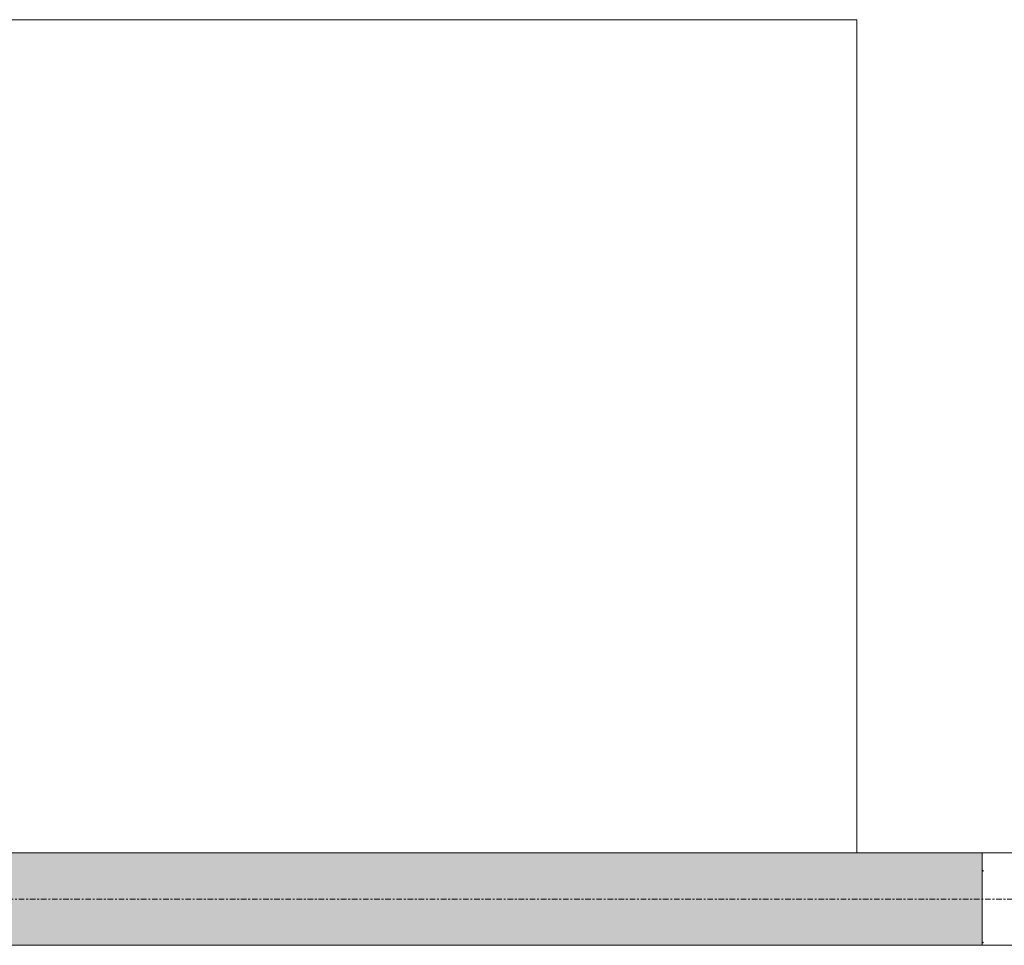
# Model space of a CAD drawing. Header units: millimetres. Extents: x -281 to 121694, y -16481 to 65128.
# Tile 79 of 256: x 14340 to 15404, y 29150 to 30150. Entities that reach past the tile are written whole.
import ezdxf

# ---------------------------------------------------------------- set-up
doc = ezdxf.new("R2010")
doc.units = ezdxf.units.MM
doc.linetypes.add('Grid Line', pattern=[12, 6, -2, 2, -2])
for name, color, linetype, lineweight in [('A--A2__Ruwbouw', 8, 'Continuous', 5), ('A--L$01A__Algemeen', 7, 'Continuous', 5), ('A--L$07A__Stramien', 1, 'Continuous', 5), ('A--L21__Buitenwanden', 3, 'Continuous', 5), ('A--L3__Afbouw', 2, 'Continuous', 5), ('A--L82__LosseGebruikersInvent', 1, 'Continuous', 5)]:
    doc.layers.add(name, color=color, linetype=linetype, lineweight=lineweight)

# ---------------------------------------------------------------- blocks, each defined once
blk = doc.blocks.new('NLRS_30_DO_WB_deur dubbel draai-SH_gen_cpz1 - 32_31_13_deur dubbel invulling glas_gen_aluminium_1500x2800_systeemwand-62867148-L_80_ 14')
at = {"layer": 'A--L3__Afbouw'}
for p, q in [((695, 50), (750, 50)), ((749, 47.3), (749, 46.5)), ((750, 47.3), (749, 47.3)), ((749, 46.5), (750, 46.5)), ((749, -30), (749, -30.8)), ((750, -30), (749, -30)), ((749, -30.8), (750, -30.8)), ((750, -50), (710, -50))]:
    blk.add_line(p, q, dxfattribs=at)
blk = doc.blocks.new('NLRS_82_FU_UN_lab en spoel tafels_gen_kad - labtafel dxbxh 900x1200x950-49023949-L_80_ 14')
at = {"layer": 'A--L$01A__Algemeen'}
for p, q in [((600, 637.3), (-600, 637.3)), ((600, -262.7), (600, 637.3))]:
    blk.add_line(p, q, dxfattribs=at)

msp = doc.modelspace()

# ---------------------------------------------------------------- hatches: boundary and pattern name
at = {"layer": 'A--A2__Ruwbouw'}
h = msp.add_hatch(color=256, dxfattribs=at)
h.paths.add_polyline_path([(13458.8, 29150), (15380, 29150), (15380, 29250), (10300, 29250), (10300, 29150), (13085.5, 29150)])
h.paths.add_polyline_path([(16900, 29150), (16900, 29250), (16880, 29250), (16880, 29150)])

# ---------------------------------------------------------------- linework, layer by layer
at = {"layer": 'A--L$07A__Stramien', "linetype": 'Grid Line'}
msp.add_line((100373, 29200), (-281.1, 29200), dxfattribs=at)
at = {"layer": 'A--L21__Buitenwanden'}
for p, q in [((15380, 29250), (10300, 29250)), ((15380, 29150), (15380, 29250)), ((10300, 29150), (15380, 29150))]:
    msp.add_line(p, q, dxfattribs=at)

# ---------------------------------------------------------------- block references
at = {"layer": 'A--L3__Afbouw', "rotation": 180}
msp.add_blockref('NLRS_30_DO_WB_deur dubbel draai-SH_gen_cpz1 - 32_31_13_deur dubbel invulling glas_gen_aluminium_1500x2800_systeemwand-62867148-L_80_ 14', (16130, 29200), dxfattribs=at)
at = {"layer": 'A--L82__LosseGebruikersInvent'}
msp.add_blockref('NLRS_82_FU_UN_lab en spoel tafels_gen_kad - labtafel dxbxh 900x1200x950-49023949-L_80_ 14', (14644.6, 29512.7), dxfattribs=at)

doc.saveas('drawing.dxf')
